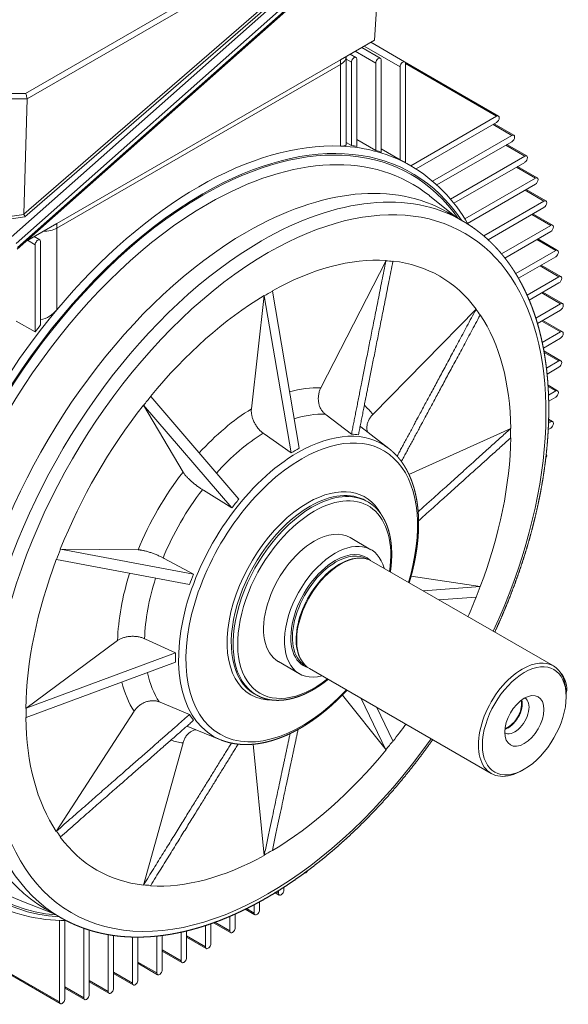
# Model space of a CAD drawing. Header units: millimetres. Extents: x -2784 to 2012, y -1738 to 1577.
# Tile 18 of 25: x -2024 to -1737, y 543 to 1058. Entities that reach past the tile are written whole.
import ezdxf

# ---------------------------------------------------------------- set-up
doc = ezdxf.new("R2010")
doc.units = ezdxf.units.MM
doc.layers.add('AM_VIS', color=7, linetype='Continuous', lineweight=20)

msp = doc.modelspace()

# ---------------------------------------------------------------- linework, layer by layer
at = {"layer": 'AM_VIS'}
for p, q in [((-1822.27, 1127.53), (-2028.73, 944.45)), ((-2026.06, 941.18), (-1819.6, 1124.26)), ((-1835.64, 1126.91), (-2021.27, 1019.74)), ((-2020.45, 1016.86), (-1833.65, 1124.71)), ((-2025.64, 938.11), (-1819.18, 1121.19)), ((-1819.05, 1122.21), (-2025.51, 939.13)), ((-1833.97, 1119.54), (-2022.11, 956.52)), ((-2021.52, 955.13), (-1832.8, 1118.65)), ((-1838.67, 1047.62), (-1834.78, 1107.36)), ((-1856.35, 1037.41), (-1838.67, 1047.62)), ((-1837.97, 1035.63), (-1848.7, 1041.83)), ((-1835.55, 1038.18), (-1845.28, 1043.8)), ((-1825.24, 1033.7), (-1844, 1044.54)), ((-1822.83, 1036.25), (-1840.59, 1046.51)), ((-1856.35, 1037.41), (-2004.85, 951.68)), ((-1856.36, 1034.96), (-1856.35, 1037.41)), ((-1853.43, 1039.04), (-1853.43, 1039.1)), ((-1853.43, 993.02), (-1853.43, 1039.04)), ((-1850.7, 1036.05), (-1853.43, 1037.62)), ((-1848.28, 1038.59), (-1851.29, 1040.33)), ((-1847.87, 992.02), (-1847.87, 1037.68)), ((-1835.14, 988.98), (-1835.14, 1037.27)), ((-1773.71, 1007.89), (-1822.83, 1036.25)), ((-1856.36, 1034.96), (-2004.85, 949.23)), ((-1856.36, 992.18), (-1856.36, 1034.96)), ((-1850.7, 1036.05), (-1850.7, 992.41)), ((-1837.97, 1035.63), (-1837.97, 989.85)), ((-1825.24, 1033.7), (-1825.24, 984.94)), ((-1774.71, 1007.79), (-1822.41, 1035.34)), ((-1822.41, 983.46), (-1822.41, 1035.34)), ((-2052.89, 1016.86), (-2020.45, 1016.86)), ((-2021.27, 1019.74), (-2052.07, 1019.74)), ((-2022.11, 956.52), (-2020.45, 1016.86)), ((-1774.71, 1007.79), (-1819.61, 981.87)), ((-1816.85, 980.19), (-1774.71, 1004.53)), ((-1766.67, 997.74), (-1776.57, 1003.45)), ((-1765.67, 997.83), (-1775.99, 1003.79)), ((-1837.97, 989.85), (-1847.87, 995.56)), ((-1766.67, 997.74), (-1808.17, 973.78)), ((-1850.7, 992.41), (-1853.43, 993.99)), ((-1825.24, 984.94), (-1835.14, 990.65)), ((-1805.94, 971.8), (-1766.67, 994.47)), ((-1759.95, 986.92), (-1769.85, 992.64)), ((-1758.95, 987.02), (-1769.26, 992.97)), ((-1759.95, 986.92), (-1798.89, 964.44)), ((-1819.6, 981.86), (-1822.41, 983.48)), ((-1797.07, 962.22), (-1759.95, 983.65)), ((-1754.39, 975.43), (-1764.29, 981.15)), ((-1753.39, 975.53), (-1763.7, 981.49)), ((-1754.39, 975.43), (-1791.34, 954.1)), ((-1789.87, 951.68), (-1754.39, 972.17)), ((-1748.89, 963.43), (-1759.2, 969.39)), ((-1795.72, 954.83), (-1809.89, 966.2)), ((-1749.89, 963.34), (-1759.79, 969.05)), ((-1749.89, 963.34), (-1781.41, 945.14)), ((-1779.18, 943.16), (-1749.89, 960.07)), ((-2051.34, 950.73), (-2021.52, 955.13)), ((-2022.09, 956.38), (-2051.11, 952.1)), ((-1792.45, 952.94), (-1800.38, 957.52)), ((-1746.36, 950.67), (-1756.26, 956.39)), ((-1745.36, 950.77), (-1755.68, 956.73)), ((-2020.6, 942.58), (-2004.85, 951.68)), ((-2004.85, 949.23), (-2004.85, 951.68)), ((-2004.85, 906.44), (-2004.85, 949.23)), ((-1746.36, 950.67), (-1772.15, 935.78)), ((-2013.74, 943.06), (-2016.75, 944.8)), ((-1770.35, 933.56), (-1746.36, 947.41)), ((-1742.76, 937.58), (-1753.08, 943.53)), ((-2016.16, 940.52), (-2020.17, 942.83)), ((-2016.16, 940.52), (-2016.16, 894.86)), ((-2013.33, 898.51), (-2013.33, 942.15)), ((-1743.76, 937.48), (-1753.66, 943.19)), ((-1743.76, 937.48), (-1764.69, 925.39)), ((-1763.25, 922.96), (-1743.76, 934.21)), ((-1866.68, 865.57), (-1832.57, 932.28)), ((-1832.57, 932.28), (-1832.63, 932.11)), ((-1828.96, 931.78), (-1828.89, 931.95)), ((-1742.05, 923.77), (-1751.95, 929.48)), ((-1741.05, 923.87), (-1751.36, 929.82)), ((-1742.05, 923.77), (-1758.76, 914.12)), ((-1757.63, 911.51), (-1742.05, 920.5)), ((-1903.03, 854.51), (-1896.3, 913.89)), ((-1896.3, 913.89), (-1896.3, 913.73)), ((-1896.3, 913.73), (-1882.25, 831.52)), ((-1892.06, 916.18), (-1892.06, 916.34)), ((-1892.06, 916.18), (-1878.01, 833.97)), ((-1741.2, 909.56), (-1751.1, 915.28)), ((-1740.2, 909.66), (-1750.51, 915.62)), ((-1741.2, 909.56), (-1754.17, 902.08)), ((-1839.51, 851.67), (-1785.34, 906.81)), ((-1785.34, 906.81), (-1785.46, 906.66)), ((-1783.33, 903.64), (-1783.22, 903.79)), ((-1753.32, 899.3), (-1741.2, 906.3)), ((-2016.16, 894.86), (-2026.06, 900.57)), ((-1741.2, 894.87), (-1751.1, 900.58)), ((-1740.2, 894.97), (-1750.51, 900.92)), ((-1741.2, 894.87), (-1750.81, 889.32)), ((-1750.23, 886.39), (-1741.2, 891.6)), ((-1741.05, 879.78), (-1749.96, 884.92)), ((-1742.05, 879.68), (-1749.82, 884.17)), ((-1742.05, 879.68), (-1748.61, 875.89)), ((-1748.28, 872.82), (-1742.05, 876.41)), ((-1742.76, 864.09), (-1747.79, 866.99)), ((-1743.76, 863.99), (-1747.74, 866.29)), ((-1955.73, 861.04), (-1955.8, 861.13)), ((-1955.73, 861.04), (-1909.59, 807.27)), ((-1743.76, 863.99), (-1747.52, 861.82)), ((-1959.47, 856.56), (-1959.41, 856.47)), ((-1959.47, 856.56), (-1938.81, 821.48)), ((-1959.41, 856.47), (-1913.26, 802.7)), ((-1747.43, 858.61), (-1743.76, 860.73)), ((-1863.93, 851.44), (-1864.4, 851.8)), ((-1863.93, 851.44), (-1850.67, 841.29)), ((-1746.36, 847.79), (-1747.52, 847.13)), ((-1746.36, 847.79), (-1747.48, 848.44)), ((-1745.36, 847.89), (-1747.46, 849.1)), ((-1896.3, 841.45), (-1896.8, 841.8)), ((-1896.3, 841.45), (-1882.25, 831.52)), ((-1831.12, 833.86), (-1845.77, 845.24)), ((-1820.56, 820.26), (-1767.27, 844.29)), ((-1767.27, 844.29), (-1767.41, 844.22)), ((-1747.67, 843.78), (-1746.36, 844.53)), ((-1767.41, 839.32), (-1767.27, 839.4)), ((-1928.11, 811.94), (-1928.63, 812.26)), ((-1928.11, 811.94), (-1913.26, 802.7)), ((-1842.16, 805.93), (-1843.12, 806.49)), ((-1840.43, 780.84), (-1851.39, 787.17)), ((-2002.91, 781.11), (-2003.03, 781.13)), ((-2003.03, 781.13), (-1962.31, 780.77)), ((-2002.91, 781.11), (-1933.28, 768.04)), ((-2005.15, 775.66), (-2005.03, 775.65)), ((-2005.03, 775.65), (-1935.4, 762.57)), ((-1949.24, 776.56), (-1948.7, 776.27)), ((-1948.7, 776.27), (-1933.28, 768.04)), ((-1846.56, 776.41), (-1845.98, 776.4)), ((-1842.46, 775.89), (-1842.66, 776.01)), ((-1745, 719.97), (-1840.1, 774.88)), ((-1819.47, 766.93), (-1783.22, 761.49)), ((-1813.03, 759.25), (-1783.33, 761.5)), ((-1783.22, 761.49), (-1783.33, 761.5)), ((-1804.91, 754.56), (-1785.46, 756.04)), ((-1785.46, 756.04), (-1785.34, 756.03)), ((-2021.09, 697.75), (-1973.03, 733.27)), ((-1958.91, 734.23), (-1958.36, 733.97)), ((-1958.36, 733.97), (-1942.73, 726.77)), ((-2020.95, 697.83), (-1942.73, 726.77)), ((-2020.95, 692.93), (-1942.73, 721.87)), ((-1877.93, 715.89), (-1888.89, 722.22)), ((-1877.15, 723.41), (-1876.86, 722.92)), ((-1874.66, 720.12), (-1874.86, 720.24)), ((-1777.5, 663.68), (-1872.6, 718.59)), ((-1951.36, 701.17), (-1950.82, 700.95)), ((-1900.52, 704.84), (-1901.49, 705.4)), ((-1855.4, 704.7), (-1832.57, 676.02)), ((-1845.53, 702.96), (-1832.63, 676.11)), ((-1738.27, 703.87), (-1738.27, 705.09)), ((-2020.95, 697.83), (-2021.09, 697.75)), ((-2005.15, 633.36), (-1964.43, 696.27)), ((-1950.82, 700.95), (-1935.4, 694.53)), ((-1837.41, 698.27), (-1828.96, 680.69)), ((-2021.09, 692.86), (-2020.95, 692.93)), ((-1919.19, 681.32), (-1936.37, 688.32)), ((-1828.89, 680.59), (-1828.96, 680.69)), ((-1959.47, 605.2), (-1938.81, 679.68)), ((-1902.13, 678.98), (-1896.3, 620.81)), ((-1832.63, 676.11), (-1832.57, 676.02)), ((-1760.19, 665.9), (-1761.25, 665.29)), ((-2005.03, 633.51), (-2005.15, 633.36)), ((-2003.03, 630.34), (-2002.91, 630.49)), ((-1896.3, 620.97), (-1896.3, 620.81)), ((-1892.06, 623.26), (-1892.06, 623.42)), ((-1959.41, 605.37), (-1959.47, 605.2)), ((-1955.8, 604.87), (-1955.73, 605.04)), ((-1886.05, 602.58), (-1886.05, 604.09)), ((-1888.47, 600.04), (-1890.56, 601.24)), ((-1888.88, 600.95), (-1889.99, 601.59)), ((-1888.88, 602.28), (-1888.88, 600.95)), ((-2006.25, 590.17), (-2023.18, 596.76)), ((-2002.98, 588.29), (-2010.92, 592.87)), ((-1901.61, 590.6), (-1905.59, 592.9)), ((-1901.61, 594.94), (-1901.61, 590.6)), ((-1898.78, 592.23), (-1898.78, 596.46)), ((-2003.02, 543.17), (-2084.76, 590.37)), ((-2003.43, 544.08), (-2084.18, 590.7)), ((-1914.34, 588.85), (-1914.34, 581.27)), ((-1911.51, 582.91), (-1911.51, 590.09)), ((-1901.19, 589.68), (-1906.22, 592.59)), ((-2003.43, 586.75), (-2003.43, 544.08)), ((-2000.6, 545.72), (-2000.6, 586.69)), ((-1990.7, 582.63), (-1990.7, 546.23)), ((-1927.06, 584.04), (-1927.06, 572.94)), ((-1924.23, 574.58), (-1924.23, 585)), ((-1913.92, 580.36), (-1922.83, 585.5)), ((-1914.34, 581.27), (-1922.11, 585.76)), ((-1987.87, 547.87), (-1987.87, 581.68)), ((-1977.97, 579.29), (-1977.97, 549.51)), ((-1975.15, 551.14), (-1975.15, 578.84)), ((-1965.25, 578.02), (-1965.25, 553.86)), ((-1962.42, 555.49), (-1962.42, 577.99)), ((-1952.52, 578.52), (-1952.52, 559.23)), ((-1949.69, 560.86), (-1949.69, 578.85)), ((-1939.79, 580.57), (-1939.79, 565.59)), ((-1936.96, 567.23), (-1936.96, 581.22)), ((-1927.06, 572.94), (-1936.96, 578.66)), ((-1926.65, 572.03), (-1936.96, 577.98)), ((-1939.79, 565.59), (-1949.69, 571.31)), ((-1939.38, 564.68), (-1949.69, 570.63)), ((-1952.52, 559.23), (-1962.42, 564.94)), ((-1952.1, 558.31), (-1962.42, 564.27)), ((-1965.25, 553.86), (-1975.15, 559.57)), ((-1964.83, 552.94), (-1975.15, 558.9)), ((-1990.7, 546.23), (-2000.6, 551.95)), ((-1977.97, 549.51), (-1987.87, 555.23)), ((-1977.56, 548.6), (-1987.87, 554.55)), ((-1990.29, 545.32), (-2000.6, 551.27))]:
    msp.add_line(p, q, dxfattribs=at)
for centre, radius, start, end in [((-1861.6, 910.93), 82.46, 29.2233, 59.3734), ((-2017.03, 916.43), 15.75, 283.6111, 320.663), ((-2001.19, 669.14), 82.42, 240.625, 270.7893)]:
    msp.add_arc(centre, radius, start, end, dxfattribs=at)
for centre, major_axis, ratio, start_param, end_param in [((-1863.43, 1039.04), (10, 0), 0.57735, 5.497787, 6.281951), ((-1849.28, 1036.86), (1, 1.73), 0.57735, 5.497787, 8.63938), ((-1836.55, 1036.45), (1, 1.73), 0.57735, 5.497787, 8.63938), ((-1823.83, 1034.52), (1, 1.73), 0.57735, 5.497787, 8.63938), ((-2021.27, 1018.1), (-0.53, 1.99), 0.317837, 3.95959, 5.582746), ((-1774.71, 1006.16), (1, 1.73), 0.57735, 3.926991, 7.068583), ((-1928.48, 788.38), (109.5, 189.66), 0.57735, 6.00422, 7.068583), ((-1928.48, 788.38), (109.05, 188.88), 0.57735, 6.018936, 7.068583), ((-1766.67, 996.1), (1, 1.73), 0.57735, 3.926991, 7.068583), ((-1930.6, 789.6), (111, 192.26), 0.57735, 0.292736, 1.27806), ((-1930.6, 789.6), (111, 192.26), 0.57735, 0, 0.292736), ((-1932.01, 790.42), (111, 192.26), 0.57735, 0.219664, 0.240866), ((-1932.01, 790.42), (111, 192.26), 0.57735, 0.120324, 0.143023), ((-1926.01, 786.95), (107.07, 185.45), 0.57735, 6.19461, 7.068583), ((-1932.01, 790.42), (111, 192.26), 0.57735, 0.012521, 0.03739), ((-1759.95, 985.29), (1, 1.73), 0.57735, 3.926991, 7.068583), ((-1754.39, 973.8), (1, 1.73), 0.57735, 3.926991, 7.068583), ((-1905.65, 775.2), (105.27, 182.33), 0.57735, 0, 0.785398), ((-1928.48, 788.38), (109.5, 189.66), 0.57735, 0.785398, 3.420558), ((-1928.48, 788.38), (109.05, 188.88), 0.57735, 0.785398, 3.405842), ((-1897.72, 770.62), (105.27, 182.33), 0.57735, 0, 0.785398), ((-1894.18, 768.58), (102.77, 178), 0.57735, 4.87118, 7.068583), ((-1926.01, 786.95), (107.07, 185.45), 0.57735, 0.785398, 3.230168), ((-1749.89, 961.7), (1, 1.73), 0.57735, 3.926991, 7.068583), ((-2020.69, 956.69), (-1.41, -0.26), 0.55368, 6.164774, 6.347945), ((-2021.7, 955.82), (-0.434, 0.946), 0.153408, 0.866662, 2.304861), ((-2011.92, 953.31), (10, 0), 0.57735, 4.703122, 5.497787), ((-1746.36, 949.04), (1, 1.73), 0.57735, 3.926991, 7.068583), ((-1905.65, 775.2), (105.27, 182.33), 0.57735, 0.785398, 3.141593), ((-2014.74, 941.33), (1, 1.73), 0.57735, 5.497787, 8.63938), ((-1897.72, 770.62), (105.27, 182.33), 0.57735, 0.785398, 3.141593), ((-1894.18, 768.58), (102.77, 178), 0.57735, 0.785398, 4.553598), ((-1894.18, 768.58), (89.75, 155.45), 0.57735, 0.278513, 0.768684), ((-1743.76, 935.84), (1, 1.73), 0.57735, 3.926991, 7.068583), ((-1894.18, 768.58), (89.65, 155.28), 0.57735, 0.245067, 0.278531), ((-1894.18, 768.58), (89.75, 155.45), 0.57735, 6.0381, 6.528271), ((-1742.05, 922.14), (1, 1.73), 0.57735, 3.926991, 7.068583), ((-1894.18, 768.58), (89.75, 155.45), 0.57735, 0.802112, 1.292283), ((-1894.18, 768.58), (89.65, 155.28), 0.57735, 0.768666, 0.80213), ((-1741.2, 907.93), (1, 1.73), 0.57735, 3.926991, 7.068583), ((-1930.6, 789.6), (111, 192.26), 0.57735, 1.27806, 3.141593), ((-1894.18, 768.58), (89.65, 155.28), 0.57735, 6.004654, 6.038118), ((-1894.18, 768.58), (89.75, 155.45), 0.57735, 5.514501, 6.004672), ((-1932.01, 790.42), (111, 192.26), 0.57735, 1.32993, 1.351133), ((-1741.2, 893.23), (1, 1.73), 0.57735, 3.926991, 7.068583), ((-1742.05, 878.05), (1, 1.73), 0.57735, 3.926991, 7.068583), ((-1894.18, 768.58), (89.65, 155.28), 0.57735, 1.292265, 1.325729), ((-1900.91, 772.46), (51.02, 88.37), 0.57735, 0.291203, 0.535357), ((-1743.76, 862.36), (1, 1.73), 0.57735, 3.926991, 7.068583), ((-1894.18, 768.58), (89.75, 155.45), 0.57735, 1.325711, 1.815882), ((-1900.91, 772.46), (51.02, 88.37), 0.57735, 6.05079, 6.157993), ((-1900.91, 772.46), (51.02, 88.37), 0.57735, 0.814802, 1.206123), ((-1894.68, 768.86), (45.44, 78.71), 0.57735, 0.294814, 0.565217), ((-1894.68, 768.86), (45.44, 78.71), 0.57735, 6.203787, 6.211445), ((-1746.36, 846.16), (1, 1.73), 0.57735, 3.926991, 7.068583), ((-1894.68, 768.86), (45.44, 78.71), 0.57735, 0.818413, 1.213377), ((-1878.66, 759.61), (44.17, 76.51), 0.57735, 6.203787, 7.068583), ((-1880.13, 760.46), (44.29, 76.71), 0.57735, 0.227924, 0.295675), ((-1894.18, 768.58), (89.65, 155.28), 0.57735, 5.481055, 5.514519), ((-1876.68, 758.47), (42.86, 74.23), 0.57735, 5.101295, 7.068583), ((-1894.18, 768.58), (89.75, 155.45), 0.57735, 4.990902, 5.481073), ((-1878.66, 759.61), (44.17, 76.51), 0.57735, 0.785398, 3.220991), ((-1880.13, 760.46), (44.29, 76.71), 0.57735, 0.751523, 0.819273), ((-1749.89, 829.43), (1, 1.73), 0.57735, 4.651238, 6.066028), ((-1876.68, 758.47), (42.86, 74.23), 0.57735, 0.785398, 4.323483), ((-1900.91, 772.46), (51.02, 88.37), 0.57735, 1.338401, 1.803192), ((-1873.49, 756.63), (29.89, 51.76), 0.57735, 5.942214, 7.068583), ((-1894.68, 768.86), (45.44, 78.71), 0.57735, 1.342012, 1.799581), ((-1872.31, 755.94), (29.18, 50.54), 0.57735, 0, 0.785398), ((-1871.34, 755.39), (29.18, 50.54), 0.57735, 0, 0.785398), ((-1873.49, 756.63), (29.89, 51.76), 0.57735, 0.785398, 3.482564), ((-1880.13, 760.46), (44.29, 76.71), 0.57735, 1.275122, 1.342872), ((-1870.14, 754.69), (28.33, 49.07), 0.57735, 5.32324, 7.068583), ((-1872.31, 755.94), (29.18, 50.54), 0.57735, 0.785398, 3.141593), ((-1871.34, 755.39), (29.18, 50.54), 0.57735, 0.785398, 3.141593), ((-1870.14, 754.69), (28.33, 49.07), 0.57735, 0.785398, 4.101538), ((-1870.14, 754.69), (18.75, 32.48), 0.57735, 0, 0.785398), ((-1870.14, 754.69), (18.75, 32.48), 0.57735, 0.785398, 3.141593), ((-1859.18, 748.37), (18.75, 32.48), 0.57735, 5.76087, 7.068583), ((-1894.18, 768.58), (89.65, 155.28), 0.57735, 1.815864, 1.849328), ((-1859.18, 748.37), (18.75, 32.48), 0.57735, 0.785398, 3.663907), ((-1859.18, 748.37), (16.4, 28.41), 0.57735, 6.143711, 7.068583), ((-1858.76, 748.12), (16.1, 27.89), 0.57735, 0, 0.785398), ((-1894.18, 768.58), (89.75, 155.45), 0.57735, 1.84931, 2.339481), ((-1859.18, 748.37), (16.4, 28.41), 0.57735, 0.785398, 3.281067), ((-1858.76, 748.12), (16.1, 27.89), 0.57735, 0.785398, 3.141593), ((-1856.83, 747.01), (16.1, 27.89), 0.57735, 0.785398, 2.824524), ((-1856.83, 747.01), (16.1, 27.89), 0.57735, 0.317068, 0.785398), ((-1856.35, 746.73), (16.25, 28.15), 0.57735, 0, 0.785398), ((-1900.91, 772.46), (51.02, 88.37), 0.57735, 1.93547, 2.32679), ((-1856.35, 746.73), (16.25, 28.15), 0.57735, 0.785398, 3.141593), ((-1894.68, 768.86), (45.44, 78.71), 0.57735, 1.928216, 2.32318), ((-1880.13, 760.46), (44.29, 76.71), 0.57735, 1.79872, 1.866471), ((-1894.18, 768.58), (89.65, 155.28), 0.57735, 4.957456, 4.99092), ((-1894.18, 768.58), (89.75, 155.45), 0.57735, 4.894452, 4.957474), ((-1880.13, 760.46), (44.29, 76.71), 0.57735, 2.322319, 2.39007), ((-1760.19, 691.21), (15.5, 26.85), 0.57735, 0.785398, 7.068583), ((-1761.25, 691.82), (16.25, 28.15), 0.57735, 5.497787, 7.068583), ((-1761.25, 691.82), (16.25, 28.15), 0.57735, 0.785398, 3.926991), ((-1744.28, 711.83), (-4.5, 7.79), 0.57735, 3.586799, 5.07785), ((-1900.91, 772.46), (51.02, 88.37), 0.57735, 2.606236, 2.850389), ((-1894.68, 768.86), (45.44, 78.71), 0.57735, 2.576375, 2.846779), ((-1760.19, 691.21), (7.27, 12.59), 0.57735, 0.785398, 7.068583), ((-1765.14, 694.07), (5.25, 9.09), 0.57735, 3.126384, 6.298394), ((-1768.67, 696.11), (5.25, 9.09), 0.57735, 3.693444, 5.731334), ((-1768.67, 696.11), (5, 8.66), 0.57735, 3.926991, 5.736008), ((-1894.18, 768.58), (89.65, 155.28), 0.57735, 2.339463, 2.372926), ((-1894.18, 768.58), (89.75, 155.45), 0.57735, 2.372908, 2.863079), ((-1880.13, 760.46), (44.29, 76.71), 0.57735, 2.845918, 2.913668), ((-1894.68, 768.86), (45.44, 78.71), 0.57735, 3.213333, 3.220991), ((-1894.18, 768.58), (89.75, 155.45), 0.57735, 4.467303, 4.530326), ((-1768.67, 696.11), (5, 8.66), 0.57735, 3.68877, 3.926991), ((-1900.91, 772.46), (51.02, 88.37), 0.57735, 3.266785, 3.373988), ((-1894.18, 768.58), (89.65, 155.28), 0.57735, 4.433858, 4.467321), ((-1894.18, 768.58), (89.75, 155.45), 0.57735, 3.943705, 4.433876), ((-1894.18, 768.58), (89.65, 155.28), 0.57735, 2.863061, 2.896525), ((-1894.18, 768.58), (89.75, 155.45), 0.57735, 2.896507, 3.386678), ((-1894.18, 768.58), (89.75, 155.45), 0.57735, 3.420106, 3.910277), ((-1894.18, 768.58), (89.65, 155.28), 0.57735, 3.910259, 3.943723), ((-1874.74, 613.18), (1, 1.73), 0.57735, 3.35875, 4.77354), ((-1894.18, 768.58), (89.65, 155.28), 0.57735, 3.38666, 3.420124), ((-1887.47, 601.77), (1, 1.73), 0.57735, 2.356194, 5.497787), ((-1900.19, 591.42), (1, 1.73), 0.57735, 2.356194, 5.497787), ((-1912.92, 582.09), (1, 1.73), 0.57735, 2.356194, 5.497787), ((-1925.65, 573.76), (1, 1.73), 0.57735, 2.356194, 5.497787), ((-1938.38, 566.41), (1, 1.73), 0.57735, 2.356194, 5.497787), ((-1951.1, 560.04), (1, 1.73), 0.57735, 2.356194, 5.497787), ((-1963.83, 554.67), (1, 1.73), 0.57735, 2.356194, 5.497787), ((-1989.29, 547.05), (1, 1.73), 0.57735, 2.356194, 5.497787), ((-1976.56, 550.33), (1, 1.73), 0.57735, 2.356194, 5.497787), ((-2002.02, 544.9), (1, 1.73), 0.57735, 2.356194, 5.497787)]:
    msp.add_ellipse(centre, major_axis=major_axis, ratio=ratio, start_param=start_param, end_param=end_param, dxfattribs=at)
for points, degree, knots in [([(-1853.43, 993.02), (-1853.43, 992.87), (-1853.49, 992.73), (-1853.75, 992.49), (-1853.95, 992.4), (-1854.46, 992.26), (-1854.78, 992.21), (-1855.51, 992.16), (-1855.92, 992.16), (-1856.36, 992.18)], 3, [7.803995, 7.803995, 7.803995, 7.803995, 9.906879, 9.906879, 12.009763, 12.009763, 14.112647, 14.112647, 16.215532, 16.215532, 16.215532, 16.215532]), ([(-1792.45, 952.94), (-1790.78, 951.95), (-1789.13, 950.91), (-1787.51, 949.83), (-1785.92, 948.7), (-1784.36, 947.53), (-1782.82, 946.32), (-1781.32, 945.06), (-1779.84, 943.76), (-1778.39, 942.43), (-1776.97, 941.05), (-1775.59, 939.63), (-1774.23, 938.17), (-1772.9, 936.67), (-1771.61, 935.13), (-1770.35, 933.55), (-1769.12, 931.94), (-1767.92, 930.29), (-1766.75, 928.6), (-1765.62, 926.87), (-1764.52, 925.11), (-1763.42, 923.26), (-1762.36, 921.37), (-1761.33, 919.44), (-1760.34, 917.48), (-1759.38, 915.48), (-1758.46, 913.45), (-1757.57, 911.38), (-1756.73, 909.28), (-1755.91, 907.15), (-1755.14, 904.99), (-1754.4, 902.79), (-1753.7, 900.56), (-1753.03, 898.3), (-1752.4, 896.01), (-1751.81, 893.69), (-1751.26, 891.34), (-1750.74, 888.97), (-1750.26, 886.56), (-1749.82, 884.13), (-1749.41, 881.67), (-1749.03, 879.12), (-1748.69, 876.55), (-1748.39, 873.94), (-1748.13, 871.32), (-1747.91, 868.66), (-1747.73, 865.99), (-1747.58, 863.28), (-1747.48, 860.56), (-1747.41, 857.81), (-1747.38, 855.05), (-1747.4, 852.26), (-1747.45, 849.45), (-1747.54, 846.62), (-1747.67, 843.77), (-1747.83, 840.91), (-1748.04, 838.03), (-1748.28, 835.13), (-1748.57, 832.21), (-1748.89, 829.28), (-1749.25, 826.33), (-1749.65, 823.37), (-1750.08, 820.39), (-1750.56, 817.4), (-1751.07, 814.4), (-1751.62, 811.38), (-1752.21, 808.36), (-1752.83, 805.33), (-1753.5, 802.28), (-1754.2, 799.23), (-1754.93, 796.18), (-1755.7, 793.11), (-1756.51, 790.05), (-1757.36, 786.97), (-1758.24, 783.89), (-1759.16, 780.81), (-1760.11, 777.73), (-1761.1, 774.65), (-1762.12, 771.56), (-1763.18, 768.47), (-1764.27, 765.39), (-1765.39, 762.31), (-1766.55, 759.23), (-1767.74, 756.16), (-1768.97, 753.09), (-1770.22, 750.03), (-1771.51, 746.97), (-1772.83, 743.92), (-1774.19, 740.87), (-1775.57, 737.83), (-1775.65, 737.67)], 1, [0.785398, 0.785398, 0.800681, 0.815964, 0.831247, 0.846531, 0.861814, 0.877097, 0.89238, 0.907663, 0.922946, 0.938229, 0.953512, 0.968795, 0.984078, 0.999362, 1.014645, 1.029928, 1.045211, 1.060494, 1.075777, 1.09106, 1.106814, 1.122569, 1.138323, 1.154077, 1.169831, 1.185586, 1.20134, 1.217094, 1.232848, 1.248603, 1.264357, 1.280111, 1.295865, 1.31162, 1.327374, 1.343128, 1.358882, 1.374637, 1.390391, 1.406145, 1.422307, 1.438469, 1.454631, 1.470793, 1.486954, 1.503116, 1.519278, 1.53544, 1.551602, 1.567764, 1.583925, 1.600087, 1.616249, 1.632411, 1.648573, 1.664735, 1.680896, 1.697058, 1.71322, 1.729382, 1.745578, 1.761774, 1.777969, 1.794165, 1.810361, 1.826557, 1.842753, 1.858949, 1.875144, 1.89134, 1.907536, 1.923732, 1.939928, 1.956124, 1.972319, 1.988515, 2.004711, 2.020907, 2.037103, 2.053299, 2.069461, 2.085623, 2.101784, 2.117946, 2.134108, 2.15027, 2.166432, 2.182594, 2.198756, 2.199639, 2.199639]), ([(-1864.4, 851.8), (-1864.58, 851.94), (-1864.77, 852.09), (-1865.15, 852.45), (-1865.36, 852.66), (-1865.73, 853.09), (-1865.91, 853.32), (-1866.23, 853.77), (-1866.39, 854.01), (-1866.69, 854.53), (-1866.83, 854.8), (-1867.1, 855.37), (-1867.22, 855.67), (-1867.43, 856.26), (-1867.52, 856.55), (-1867.67, 857.13), (-1867.74, 857.44), (-1867.86, 858.07), (-1867.91, 858.4), (-1867.97, 859.06), (-1867.99, 859.4), (-1868.01, 860.05), (-1868, 860.38), (-1867.97, 860.99), (-1867.94, 861.31), (-1867.85, 861.97), (-1867.79, 862.3), (-1867.65, 862.95), (-1867.57, 863.28), (-1867.38, 863.9), (-1867.28, 864.2), (-1867.06, 864.77), (-1866.93, 865.05), (-1866.76, 865.42), (-1866.72, 865.49), (-1866.68, 865.57)], 3, [30.697103, 30.697103, 30.697103, 30.697103, 31.476761, 31.476761, 32.402211, 32.402211, 33.327661, 33.327661, 34.253368, 34.253368, 35.179075, 35.179075, 36.104781, 36.104781, 37.030488, 37.030488, 37.956471, 37.956471, 38.882454, 38.882454, 39.808437, 39.808437, 40.73442, 40.73442, 41.660583, 41.660583, 42.586746, 42.586746, 43.512908, 43.512908, 44.439071, 44.439071, 45.365195, 45.365195, 45.608081, 45.608081, 45.608081, 45.608081]), ([(-1896.8, 841.8), (-1897, 841.94), (-1897.19, 842.09), (-1897.62, 842.44), (-1897.85, 842.64), (-1898.3, 843.05), (-1898.51, 843.27), (-1898.92, 843.69), (-1899.12, 843.92), (-1899.54, 844.42), (-1899.74, 844.67), (-1900.14, 845.21), (-1900.33, 845.48), (-1900.69, 846.03), (-1900.86, 846.31), (-1901.16, 846.84), (-1901.32, 847.13), (-1901.62, 847.71), (-1901.76, 848.02), (-1902.02, 848.63), (-1902.14, 848.93), (-1902.36, 849.54), (-1902.46, 849.83), (-1902.63, 850.39), (-1902.7, 850.69), (-1902.84, 851.28), (-1902.9, 851.58), (-1902.99, 852.17), (-1903.03, 852.46), (-1903.07, 853.03), (-1903.08, 853.3), (-1903.08, 853.8), (-1903.07, 854.06), (-1903.04, 854.38), (-1903.04, 854.45), (-1903.03, 854.51)], 3, [30.697103, 30.697103, 30.697103, 30.697103, 31.476761, 31.476761, 32.402211, 32.402211, 33.327661, 33.327661, 34.253368, 34.253368, 35.179075, 35.179075, 36.104781, 36.104781, 37.030488, 37.030488, 37.956471, 37.956471, 38.882454, 38.882454, 39.808437, 39.808437, 40.73442, 40.73442, 41.660583, 41.660583, 42.586746, 42.586746, 43.512908, 43.512908, 44.439071, 44.439071, 45.365195, 45.365195, 45.608081, 45.608081, 45.608081, 45.608081]), ([(-1842.21, 842.47), (-1842.23, 842.52), (-1842.24, 842.57), (-1842.34, 842.87), (-1842.41, 843.14), (-1842.51, 843.67), (-1842.55, 843.93), (-1842.59, 844.44), (-1842.6, 844.71), (-1842.58, 845.27), (-1842.56, 845.56), (-1842.48, 846.14), (-1842.43, 846.43), (-1842.29, 847), (-1842.2, 847.28), (-1842.02, 847.81), (-1841.91, 848.08), (-1841.66, 848.64), (-1841.52, 848.93), (-1841.21, 849.48), (-1841.04, 849.76), (-1840.68, 850.28), (-1840.5, 850.54), (-1840.12, 851.01), (-1839.91, 851.25), (-1839.63, 851.54), (-1839.57, 851.61), (-1839.51, 851.67)], 3, [35.001269, 35.001269, 35.001269, 35.001269, 35.179075, 35.179075, 36.104781, 36.104781, 37.030488, 37.030488, 37.956471, 37.956471, 38.882454, 38.882454, 39.808437, 39.808437, 40.73442, 40.73442, 41.660583, 41.660583, 42.586746, 42.586746, 43.512908, 43.512908, 44.439071, 44.439071, 45.365195, 45.365195, 45.608081, 45.608081, 45.608081, 45.608081]), ([(-1831.12, 833.86), (-1830.48, 833.34), (-1829.84, 832.81), (-1829.22, 832.26), (-1828.62, 831.7), (-1828.02, 831.11), (-1827.44, 830.51), (-1826.87, 829.9), (-1826.31, 829.27), (-1825.77, 828.62), (-1825.24, 827.96), (-1824.72, 827.28), (-1824.22, 826.59), (-1823.73, 825.88), (-1823.25, 825.16), (-1822.79, 824.42), (-1822.34, 823.67), (-1821.91, 822.91), (-1821.49, 822.13), (-1821.09, 821.34), (-1820.69, 820.53), (-1820.3, 819.67), (-1819.91, 818.79), (-1819.55, 817.9), (-1819.2, 816.99), (-1818.86, 816.07), (-1818.54, 815.14), (-1818.24, 814.2), (-1817.95, 813.24), (-1817.68, 812.27), (-1817.42, 811.29), (-1817.18, 810.29), (-1816.96, 809.29), (-1816.75, 808.27), (-1816.56, 807.24), (-1816.38, 806.2), (-1816.22, 805.15), (-1816.08, 804.09), (-1815.95, 803.02), (-1815.84, 801.94), (-1815.74, 800.85), (-1815.66, 799.71), (-1815.59, 798.57), (-1815.54, 797.42), (-1815.51, 796.26), (-1815.49, 795.09), (-1815.49, 793.92), (-1815.51, 792.73), (-1815.54, 791.54), (-1815.59, 790.33), (-1815.66, 789.12), (-1815.74, 787.91), (-1815.84, 786.68), (-1815.96, 785.45), (-1816.09, 784.22), (-1816.24, 782.98), (-1816.4, 781.73), (-1816.58, 780.47), (-1816.78, 779.22), (-1816.99, 777.95), (-1817.22, 776.69), (-1817.46, 775.41), (-1817.72, 774.14), (-1818, 772.86), (-1818.29, 771.58), (-1818.6, 770.29), (-1818.92, 769), (-1819.26, 767.71), (-1819.61, 766.42), (-1819.98, 765.13), (-1820.36, 763.83), (-1820.45, 763.54)], 1, [0.864796, 0.864796, 0.879797, 0.894798, 0.909799, 0.9248, 0.939801, 0.954801, 0.969802, 0.984803, 0.999804, 1.014805, 1.029806, 1.044806, 1.059807, 1.074808, 1.089809, 1.10481, 1.119811, 1.134811, 1.149812, 1.164813, 1.180648, 1.196483, 1.212317, 1.228152, 1.243987, 1.259821, 1.275656, 1.291491, 1.307326, 1.32316, 1.338995, 1.35483, 1.370664, 1.386499, 1.402334, 1.418169, 1.434003, 1.449838, 1.465673, 1.481507, 1.497793, 1.514078, 1.530364, 1.54665, 1.562935, 1.579221, 1.595506, 1.611792, 1.628077, 1.644363, 1.660648, 1.676934, 1.693219, 1.709505, 1.72579, 1.742076, 1.758362, 1.774647, 1.790933, 1.807218, 1.823506, 1.839794, 1.856082, 1.872371, 1.888659, 1.904947, 1.921235, 1.937523, 1.953811, 1.970099, 1.973826, 1.973826]), ([(-1928.63, 812.26), (-1928.84, 812.39), (-1929.05, 812.53), (-1929.52, 812.84), (-1929.78, 813.01), (-1930.3, 813.37), (-1930.55, 813.55), (-1931.04, 813.9), (-1931.29, 814.09), (-1931.81, 814.48), (-1932.08, 814.69), (-1932.61, 815.1), (-1932.87, 815.31), (-1933.38, 815.73), (-1933.62, 815.94), (-1934.09, 816.34), (-1934.33, 816.55), (-1934.8, 816.97), (-1935.04, 817.19), (-1935.5, 817.63), (-1935.73, 817.84), (-1936.15, 818.26), (-1936.35, 818.46), (-1936.72, 818.85), (-1936.91, 819.05), (-1937.26, 819.44), (-1937.44, 819.64), (-1937.77, 820.03), (-1937.92, 820.21), (-1938.19, 820.57), (-1938.32, 820.74), (-1938.54, 821.05), (-1938.64, 821.2), (-1938.76, 821.4), (-1938.78, 821.44), (-1938.81, 821.48)], 3, [30.697103, 30.697103, 30.697103, 30.697103, 31.476761, 31.476761, 32.402211, 32.402211, 33.327661, 33.327661, 34.253368, 34.253368, 35.179075, 35.179075, 36.104781, 36.104781, 37.030488, 37.030488, 37.956471, 37.956471, 38.882454, 38.882454, 39.808437, 39.808437, 40.73442, 40.73442, 41.660583, 41.660583, 42.586746, 42.586746, 43.512908, 43.512908, 44.439071, 44.439071, 45.365195, 45.365195, 45.608081, 45.608081, 45.608081, 45.608081]), ([(-1842.16, 805.93), (-1841.7, 805.66), (-1841.24, 805.37), (-1840.79, 805.07), (-1840.35, 804.76), (-1839.92, 804.43), (-1839.49, 804.1), (-1839.07, 803.75), (-1838.66, 803.39), (-1838.26, 803.02), (-1837.87, 802.64), (-1837.48, 802.25), (-1837.1, 801.85), (-1836.74, 801.43), (-1836.38, 801.01), (-1836.03, 800.57), (-1835.68, 800.13), (-1835.35, 799.67), (-1835.03, 799.21), (-1834.71, 798.73), (-1834.41, 798.25), (-1834.1, 797.73), (-1833.8, 797.21), (-1833.51, 796.68), (-1833.24, 796.13), (-1832.97, 795.58), (-1832.71, 795.02), (-1832.46, 794.45), (-1832.23, 793.87), (-1832, 793.28), (-1831.78, 792.68), (-1831.57, 792.07), (-1831.38, 791.46), (-1831.19, 790.83), (-1831.01, 790.2), (-1830.85, 789.56), (-1830.69, 788.91), (-1830.55, 788.26), (-1830.41, 787.59), (-1830.28, 786.92), (-1830.17, 786.24), (-1830.06, 785.54), (-1829.96, 784.82), (-1829.88, 784.1), (-1829.8, 783.37), (-1829.74, 782.63), (-1829.68, 781.89), (-1829.64, 781.14), (-1829.61, 780.39), (-1829.59, 779.62), (-1829.58, 778.86), (-1829.58, 778.08), (-1829.59, 777.3), (-1829.61, 776.52), (-1829.64, 775.73), (-1829.69, 774.94), (-1829.74, 774.14), (-1829.81, 773.33), (-1829.88, 772.52), (-1829.97, 771.71), (-1830.07, 770.89), (-1830.18, 770.07), (-1830.3, 769.25), (-1830.3, 769.22)], 1, [0.7853982, 0.7853982, 0.8005302, 0.8156622, 0.8307943, 0.8459263, 0.8610584, 0.8761904, 0.8913224, 0.9064545, 0.9215865, 0.9367185, 0.9518506, 0.9669826, 0.9821147, 0.9972467, 1.0123787, 1.0275108, 1.0426428, 1.0577749, 1.0729069, 1.0880389, 1.1037277, 1.1194165, 1.1351053, 1.1507941, 1.1664829, 1.1821716, 1.1978604, 1.2135492, 1.229238, 1.2449268, 1.2606156, 1.2763043, 1.2919931, 1.3076819, 1.3233707, 1.3390595, 1.3547483, 1.370437, 1.3861258, 1.4018146, 1.4180088, 1.4342031, 1.4503973, 1.4665915, 1.4827857, 1.49898, 1.5151742, 1.5313684, 1.5475626, 1.5637569, 1.5799511, 1.5961453, 1.6123395, 1.6285338, 1.644728, 1.6609222, 1.6771165, 1.6933107, 1.7095049, 1.7256991, 1.7419402, 1.7581813, 1.7586746, 1.7586746]), ([(-1962.31, 780.77), (-1962.26, 780.77), (-1962.22, 780.77), (-1961.99, 780.76), (-1961.8, 780.75), (-1961.42, 780.72), (-1961.22, 780.69), (-1960.77, 780.63), (-1960.53, 780.59), (-1960.03, 780.5), (-1959.78, 780.45), (-1959.25, 780.34), (-1958.99, 780.28), (-1958.47, 780.15), (-1958.2, 780.08), (-1957.62, 779.92), (-1957.32, 779.83), (-1956.71, 779.65), (-1956.41, 779.55), (-1955.8, 779.35), (-1955.5, 779.25), (-1954.92, 779.05), (-1954.62, 778.94), (-1954, 778.71), (-1953.69, 778.59), (-1953.06, 778.34), (-1952.75, 778.21), (-1952.15, 777.96), (-1951.86, 777.83), (-1951.31, 777.59), (-1951.03, 777.46), (-1950.47, 777.19), (-1950.19, 777.05), (-1949.68, 776.79), (-1949.46, 776.68), (-1949.24, 776.56)], 3, [13.643642, 13.643642, 13.643642, 13.643642, 13.886528, 13.886528, 14.812652, 14.812652, 15.738815, 15.738815, 16.664977, 16.664977, 17.59114, 17.59114, 18.517303, 18.517303, 19.443286, 19.443286, 20.369269, 20.369269, 21.295252, 21.295252, 22.221235, 22.221235, 23.146942, 23.146942, 24.072648, 24.072648, 24.998355, 24.998355, 25.924062, 25.924062, 26.849512, 26.849512, 27.774962, 27.774962, 28.55462, 28.55462, 28.55462, 28.55462]), ([(-1973.03, 733.27), (-1972.98, 733.31), (-1972.92, 733.35), (-1972.66, 733.53), (-1972.44, 733.67), (-1972, 733.92), (-1971.76, 734.05), (-1971.26, 734.29), (-1970.98, 734.41), (-1970.43, 734.62), (-1970.14, 734.72), (-1969.55, 734.9), (-1969.26, 734.98), (-1968.69, 735.12), (-1968.39, 735.18), (-1967.76, 735.29), (-1967.43, 735.34), (-1966.77, 735.41), (-1966.43, 735.44), (-1965.78, 735.48), (-1965.46, 735.49), (-1964.84, 735.49), (-1964.52, 735.48), (-1963.86, 735.44), (-1963.53, 735.41), (-1962.87, 735.34), (-1962.54, 735.29), (-1961.91, 735.18), (-1961.6, 735.12), (-1961.03, 734.98), (-1960.74, 734.9), (-1960.16, 734.72), (-1959.87, 734.62), (-1959.36, 734.42), (-1959.13, 734.33), (-1958.91, 734.23)], 3, [13.643642, 13.643642, 13.643642, 13.643642, 13.886528, 13.886528, 14.812652, 14.812652, 15.738815, 15.738815, 16.664977, 16.664977, 17.59114, 17.59114, 18.517303, 18.517303, 19.443286, 19.443286, 20.369269, 20.369269, 21.295252, 21.295252, 22.221235, 22.221235, 23.146942, 23.146942, 24.072648, 24.072648, 24.998355, 24.998355, 25.924062, 25.924062, 26.849512, 26.849512, 27.774962, 27.774962, 28.55462, 28.55462, 28.55462, 28.55462]), ([(-1862.8, 712.93), (-1862.95, 712.81), (-1863.61, 712.3), (-1864.26, 711.79), (-1864.92, 711.3), (-1865.58, 710.82), (-1866.25, 710.36), (-1866.91, 709.9), (-1867.58, 709.45), (-1868.25, 709.02), (-1868.92, 708.59), (-1869.59, 708.18), (-1870.26, 707.79), (-1870.93, 707.4), (-1871.6, 707.03), (-1872.28, 706.67), (-1872.95, 706.32), (-1873.62, 705.98), (-1874.29, 705.66), (-1874.96, 705.35), (-1875.64, 705.05), (-1876.31, 704.77), (-1876.98, 704.5), (-1877.64, 704.24), (-1878.31, 704), (-1878.98, 703.76), (-1879.64, 703.55), (-1880.3, 703.35), (-1880.96, 703.16), (-1881.61, 702.98), (-1882.27, 702.82), (-1882.92, 702.67), (-1883.57, 702.54), (-1884.22, 702.42), (-1884.86, 702.31), (-1885.5, 702.22), (-1886.14, 702.14), (-1886.78, 702.08), (-1887.41, 702.03), (-1888.04, 701.99), (-1888.66, 701.97), (-1889.28, 701.96), (-1889.9, 701.97), (-1890.51, 701.99), (-1891.12, 702.03), (-1891.73, 702.08), (-1892.2, 702.13), (-1892.67, 702.19), (-1893.14, 702.26), (-1893.61, 702.34), (-1894.07, 702.43), (-1894.53, 702.53), (-1894.98, 702.63), (-1895.44, 702.75), (-1895.88, 702.87), (-1896.33, 703.01), (-1896.77, 703.15), (-1897.2, 703.3), (-1897.63, 703.46), (-1898.06, 703.63), (-1898.48, 703.81), (-1898.9, 704), (-1899.31, 704.2), (-1899.72, 704.41), (-1900.13, 704.62), (-1900.52, 704.84)], 1, [2.9537144, 2.9537144, 2.9574355, 2.9736391, 2.9898427, 3.0060463, 3.0222499, 3.0384944, 3.054739, 3.0709835, 3.087228, 3.1034725, 3.1197171, 3.1359616, 3.1522061, 3.1684506, 3.1846952, 3.2009397, 3.2171842, 3.2334288, 3.2496733, 3.2659178, 3.2821623, 3.2984069, 3.3146514, 3.3308959, 3.3471404, 3.3633082, 3.3794759, 3.3956436, 3.4118114, 3.4279791, 3.4441468, 3.4603146, 3.4764823, 3.49265, 3.5088178, 3.5249855, 3.5411532, 3.557321, 3.5734887, 3.5896564, 3.6058242, 3.6219919, 3.6381596, 3.6543274, 3.6704951, 3.6833199, 3.6961447, 3.7089695, 3.7217942, 3.734619, 3.7474438, 3.7602686, 3.7730934, 3.7859182, 3.798743, 3.8115677, 3.8243925, 3.8372173, 3.8500421, 3.8628669, 3.8756917, 3.8885165, 3.9013412, 3.914166, 3.9269908, 3.9269908]), ([(-1852.95, 707.25), (-1853.6, 706.56), (-1854.53, 705.59), (-1855.47, 704.63), (-1856.41, 703.69), (-1857.36, 702.76), (-1858.32, 701.84), (-1859.28, 700.94), (-1860.24, 700.05), (-1861.21, 699.18), (-1862.19, 698.33), (-1863.17, 697.49), (-1864.15, 696.67), (-1865.14, 695.86), (-1866.13, 695.07), (-1867.13, 694.29), (-1868.13, 693.53), (-1869.13, 692.79), (-1870.14, 692.07), (-1871.14, 691.36), (-1872.15, 690.67), (-1873.16, 690), (-1874.18, 689.35), (-1875.19, 688.71), (-1876.21, 688.09), (-1877.23, 687.49), (-1878.25, 686.91), (-1879.28, 686.35), (-1880.3, 685.81), (-1881.32, 685.28), (-1882.35, 684.78), (-1883.37, 684.29), (-1884.39, 683.82), (-1885.41, 683.38), (-1886.44, 682.95), (-1887.45, 682.54), (-1888.47, 682.16), (-1889.49, 681.79), (-1890.51, 681.45), (-1891.52, 681.12), (-1892.53, 680.82), (-1893.54, 680.54), (-1894.54, 680.27), (-1895.55, 680.03), (-1896.53, 679.82), (-1897.52, 679.62), (-1898.5, 679.45), (-1899.47, 679.29), (-1900.44, 679.16), (-1901.41, 679.05), (-1902.37, 678.96), (-1903.33, 678.89), (-1904.28, 678.84), (-1905.23, 678.82), (-1906.17, 678.82), (-1907.11, 678.83), (-1908.04, 678.87), (-1908.96, 678.94), (-1909.87, 679.02), (-1910.78, 679.13), (-1911.69, 679.26), (-1912.58, 679.41), (-1913.47, 679.58), (-1914.34, 679.78), (-1914.73, 679.87), (-1915.11, 679.97), (-1915.49, 680.07), (-1915.87, 680.18), (-1916.24, 680.29), (-1916.62, 680.4), (-1916.99, 680.52), (-1917.36, 680.64), (-1917.73, 680.77), (-1918.1, 680.9), (-1918.46, 681.04), (-1918.83, 681.18), (-1919.19, 681.32)], 1, [2.738563, 2.738563, 2.749941, 2.766172, 2.782404, 2.798671, 2.814938, 2.831206, 2.847473, 2.86374, 2.880007, 2.896275, 2.912542, 2.928809, 2.945077, 2.961344, 2.977611, 2.993879, 3.010146, 3.026413, 3.042681, 3.058948, 3.075215, 3.091482, 3.10775, 3.124058, 3.140367, 3.156675, 3.172984, 3.189292, 3.205601, 3.221909, 3.238218, 3.254526, 3.270835, 3.287143, 3.303452, 3.31976, 3.336069, 3.352377, 3.368686, 3.384995, 3.401303, 3.417612, 3.43392, 3.450006, 3.466092, 3.482178, 3.498264, 3.514351, 3.530437, 3.546523, 3.562609, 3.578695, 3.594781, 3.610867, 3.626953, 3.643039, 3.659125, 3.675211, 3.691298, 3.707384, 3.72347, 3.739556, 3.755642, 3.762715, 3.769788, 3.776861, 3.783934, 3.791008, 3.798081, 3.805154, 3.812227, 3.8193, 3.826373, 3.833446, 3.84052, 3.847593, 3.847593]), ([(-1964.43, 696.27), (-1964.38, 696.34), (-1964.34, 696.41), (-1964.11, 696.74), (-1963.92, 696.99), (-1963.55, 697.46), (-1963.34, 697.7), (-1962.89, 698.17), (-1962.65, 698.41), (-1962.15, 698.86), (-1961.9, 699.07), (-1961.37, 699.47), (-1961.11, 699.66), (-1960.59, 700), (-1960.32, 700.17), (-1959.74, 700.48), (-1959.44, 700.63), (-1958.84, 700.91), (-1958.53, 701.03), (-1957.92, 701.25), (-1957.62, 701.34), (-1957.04, 701.5), (-1956.74, 701.56), (-1956.12, 701.68), (-1955.81, 701.72), (-1955.19, 701.78), (-1954.87, 701.79), (-1954.27, 701.79), (-1953.98, 701.77), (-1953.43, 701.72), (-1953.15, 701.68), (-1952.59, 701.57), (-1952.31, 701.5), (-1951.8, 701.34), (-1951.58, 701.26), (-1951.36, 701.17)], 3, [13.643642, 13.643642, 13.643642, 13.643642, 13.886528, 13.886528, 14.812652, 14.812652, 15.738815, 15.738815, 16.664977, 16.664977, 17.59114, 17.59114, 18.517303, 18.517303, 19.443286, 19.443286, 20.369269, 20.369269, 21.295252, 21.295252, 22.221235, 22.221235, 23.146942, 23.146942, 24.072648, 24.072648, 24.998355, 24.998355, 25.924062, 25.924062, 26.849512, 26.849512, 27.774962, 27.774962, 28.55462, 28.55462, 28.55462, 28.55462]), ([(-1938.81, 679.68), (-1938.78, 679.76), (-1938.76, 679.84), (-1938.64, 680.24), (-1938.54, 680.54), (-1938.32, 681.1), (-1938.19, 681.39), (-1937.92, 681.96), (-1937.77, 682.25), (-1937.44, 682.79), (-1937.26, 683.06), (-1936.91, 683.55), (-1936.72, 683.79), (-1936.35, 684.21), (-1936.15, 684.42), (-1935.73, 684.83), (-1935.5, 685.02), (-1935.04, 685.38), (-1934.8, 685.54), (-1934.33, 685.83), (-1934.09, 685.96), (-1933.62, 686.18), (-1933.38, 686.28), (-1932.87, 686.46), (-1932.61, 686.53), (-1932.29, 686.6), (-1932.24, 686.61), (-1932.19, 686.62)], 3, [13.643642, 13.643642, 13.643642, 13.643642, 13.886528, 13.886528, 14.812652, 14.812652, 15.738815, 15.738815, 16.664977, 16.664977, 17.59114, 17.59114, 18.517303, 18.517303, 19.443286, 19.443286, 20.369269, 20.369269, 21.295252, 21.295252, 22.221235, 22.221235, 23.146942, 23.146942, 24.072648, 24.072648, 24.250454, 24.250454, 24.250454, 24.250454]), ([(-1808.15, 681.38), (-1809.24, 679.84), (-1811.19, 677.13), (-1813.16, 674.45), (-1815.15, 671.8), (-1817.16, 669.16), (-1819.2, 666.56), (-1821.25, 663.98), (-1823.33, 661.43), (-1825.42, 658.91), (-1827.53, 656.41), (-1829.66, 653.94), (-1831.81, 651.51), (-1833.97, 649.1), (-1836.15, 646.72), (-1838.35, 644.37), (-1840.56, 642.06), (-1842.79, 639.78), (-1845.03, 637.53), (-1847.29, 635.31), (-1849.56, 633.13), (-1851.84, 630.99), (-1854.13, 628.88), (-1856.43, 626.81), (-1858.75, 624.77), (-1861.07, 622.77), (-1863.41, 620.81), (-1865.75, 618.88), (-1868.11, 617), (-1870.47, 615.15), (-1872.83, 613.35), (-1875.21, 611.58), (-1877.59, 609.86), (-1879.98, 608.17), (-1882.38, 606.52), (-1884.78, 604.92), (-1887.18, 603.36), (-1889.59, 601.84), (-1892, 600.36), (-1894.42, 598.93), (-1896.83, 597.55), (-1899.25, 596.2), (-1901.67, 594.91), (-1904.08, 593.66), (-1906.5, 592.45), (-1908.91, 591.29), (-1911.33, 590.17), (-1913.74, 589.11), (-1916.15, 588.09), (-1918.55, 587.11), (-1920.95, 586.19), (-1923.35, 585.31), (-1925.74, 584.48), (-1928.11, 583.71), (-1930.48, 582.98), (-1932.85, 582.3), (-1935.2, 581.66), (-1937.55, 581.08), (-1939.89, 580.55), (-1942.22, 580.07), (-1944.54, 579.63), (-1946.85, 579.25), (-1949.15, 578.92), (-1951.44, 578.64), (-1953.71, 578.4), (-1955.98, 578.22), (-1958.23, 578.1), (-1960.46, 578.02), (-1962.68, 577.99), (-1964.89, 578.02), (-1967.08, 578.09), (-1969.26, 578.22), (-1971.42, 578.4), (-1973.12, 578.58), (-1974.82, 578.8), (-1976.51, 579.04), (-1978.18, 579.33), (-1979.84, 579.64), (-1981.49, 579.99), (-1983.12, 580.37), (-1984.74, 580.78), (-1986.35, 581.22), (-1987.94, 581.7), (-1989.51, 582.22), (-1991.08, 582.76), (-1992.62, 583.34), (-1994.15, 583.95), (-1995.67, 584.59), (-1997.17, 585.27), (-1998.65, 585.97), (-2000.11, 586.71), (-2001.56, 587.49), (-2002.98, 588.29)], 1, [2.51275, 2.51275, 2.521877, 2.538026, 2.554175, 2.570323, 2.586472, 2.602621, 2.61877, 2.634919, 2.651068, 2.667216, 2.683365, 2.699514, 2.71568, 2.731845, 2.748011, 2.764176, 2.780342, 2.796507, 2.812673, 2.828839, 2.845004, 2.86117, 2.877335, 2.893501, 2.909666, 2.925832, 2.941997, 2.958163, 2.974329, 2.990494, 3.00666, 3.022825, 3.039024, 3.055223, 3.071422, 3.087622, 3.103821, 3.12002, 3.136219, 3.152418, 3.168617, 3.184816, 3.201015, 3.217214, 3.233413, 3.249613, 3.265812, 3.282011, 3.29821, 3.314409, 3.330608, 3.346807, 3.362946, 3.379085, 3.395223, 3.411362, 3.427501, 3.443639, 3.459778, 3.475917, 3.492055, 3.508194, 3.524333, 3.540471, 3.55661, 3.572749, 3.588887, 3.605026, 3.621165, 3.637303, 3.653442, 3.669581, 3.682451, 3.695322, 3.708192, 3.721063, 3.733933, 3.746804, 3.759674, 3.772545, 3.785415, 3.798286, 3.811156, 3.824027, 3.836897, 3.849768, 3.862638, 3.875509, 3.888379, 3.90125, 3.91412, 3.926991, 3.926991])]:
    msp.add_open_spline(points, degree=degree, knots=knots, dxfattribs=at)
for points, weights in [([(-1832.63, 932.11), (-1844.7, 871.32), (-1850.67, 841.29)], [1, 1.06285317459, 1]), ([(-1846.99, 840.96), (-1841.03, 870.99), (-1828.96, 931.78)], [1, 1.06285318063, 1]), ([(-1785.46, 906.66), (-1813.06, 855.29), (-1826.77, 829.79)], [1, 1.06241089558, 1.00087833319]), ([(-1824.52, 827.01), (-1810.83, 852.49), (-1783.33, 903.64)], [1.00141355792, 1.06213827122, 1]), ([(-1767.41, 844.22), (-1799.36, 815.42), (-1815.73, 800.68)], [1, 1.05968274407, 1.00602104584]), ([(-1815.5, 795.98), (-1799.16, 810.7), (-1767.41, 839.32)], [1.00671233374, 1.05929567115, 1]), ([(-1935.4, 694.53), (-1958.42, 674.35), (-2005.03, 633.51)], [1, 1.06285317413, 1]), ([(-2002.91, 630.49), (-1956.3, 671.33), (-1933.28, 691.51)], [1, 1.0628531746, 1]), ([(-1892.06, 623.42), (-1883.16, 665.22), (-1878.58, 686.73)], [1, 1.05929568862, 1.00671233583]), ([(-1882.76, 684.58), (-1887.34, 663.03), (-1896.3, 620.97)], [1.00602104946, 1.05968277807, 1]), ([(-1913.49, 679.59), (-1928.72, 654.96), (-1959.41, 605.37)], [1.0008783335, 1.06241091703, 1]), ([(-1955.73, 605.04), (-1925.18, 654.43), (-1909.96, 679.03)], [1, 1.06213829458, 1.00141355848])]:
    msp.add_rational_spline(points, weights, degree=2, dxfattribs=at)

doc.saveas('drawing.dxf')
